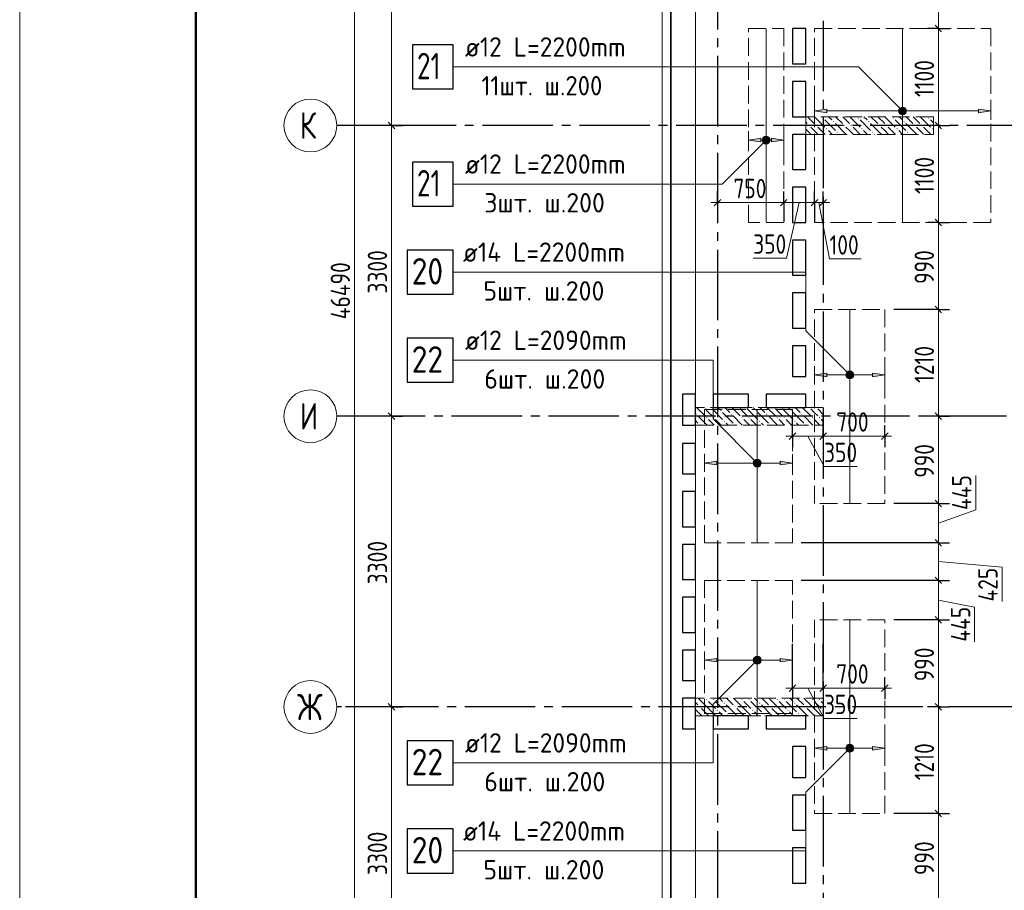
# Model space of a CAD drawing. Header units: millimetres. Extents: x 0 to 43617, y 0 to 59400.
# Tile 6 of 29: x 0 to 11179, y 27049 to 36931. Entities that reach past the tile are written whole.
import ezdxf

# ---------------------------------------------------------------- set-up
doc = ezdxf.new("R2010")
doc.units = ezdxf.units.MM
doc.linetypes.add('______2', pattern=[270, 200, -70])
doc.linetypes.add('______5', pattern=[1100, 800, -100, 100, -100])
for name, color, linetype, lineweight in [('Standard', 7, 'Continuous', 25), ('ДОП Верх по Х', 7, 'Continuous', 25), ('ЖБ Пилон', 180, 'Continuous', 25), ('Оси', 40, '______5', 18), ('Позиционная метка номер позиции', 7, 'Continuous', 13), ('Примечания', 7, 'Continuous', 25)]:
    doc.layers.add(name, color=color, linetype=linetype, lineweight=lineweight)
doc.layers.add('ЖБ Перекрытие верхний уровень', color=7, linetype='Continuous', lineweight=25, true_color=0xe0e0ff)
doc.styles.add('GOST 2.304-81', font='txt')
doc.styles.add('ISOCPEUR', font='txt')

msp = doc.modelspace()

# ---------------------------------------------------------------- hatches: boundary and pattern name
at = {"layer": 'ДОП Верх по Х', "linetype": 'Continuous', "lineweight": 13, "transparency": 33554687}
for points in [[(9164, 35875), (9024, 35895), (9164, 35915)], [(8414, 35545), (8274, 35565), (8414, 35585)], [(9164, 32879), (9024, 32899), (9164, 32919)], [(7914, 31879), (7774, 31899), (7914, 31919)], [(7914, 29641), (7774, 29661), (7914, 29681)], [(9164, 28641), (9024, 28661), (9164, 28681)]]:
    msp.add_hatch(color=7, dxfattribs=at).paths.add_polyline_path(points, flags=16)
for points in [[(9992, 35876), (9992, 35913), (9986, 35895)], [(9992, 35913), (10005, 35862), (10005, 35927)], [(9992, 35913), (9992, 35876), (10005, 35862)], [(10005, 35927), (10024, 35857), (10024, 35932)], [(10005, 35927), (10005, 35862), (10024, 35857)], [(10024, 35932), (10024, 35857), (10043, 35862)], [(10024, 35932), (10043, 35862), (10043, 35927)], [(10043, 35927), (10043, 35862), (10056, 35876)], [(10043, 35927), (10056, 35876), (10056, 35913)], [(10056, 35913), (10056, 35876), (10061, 35895)], [(10884, 35875), (11024, 35895), (10884, 35915)], [(8442, 35547), (8442, 35584), (8436, 35565)], [(8442, 35584), (8455, 35533), (8455, 35598)], [(8442, 35584), (8442, 35547), (8455, 35533)], [(8455, 35598), (8474, 35528), (8474, 35603)], [(8455, 35598), (8455, 35533), (8474, 35528)], [(8474, 35603), (8474, 35528), (8493, 35533)], [(8474, 35603), (8493, 35533), (8493, 35598)], [(8493, 35598), (8493, 35533), (8506, 35547)], [(8493, 35598), (8506, 35547), (8506, 35584)], [(8506, 35584), (8506, 35547), (8511, 35565)], [(8534, 35545), (8674, 35565), (8534, 35585)], [(9392, 32880), (9392, 32918), (9386, 32899)], [(9392, 32918), (9405, 32867), (9405, 32931)], [(9392, 32918), (9392, 32880), (9405, 32867)], [(9405, 32931), (9424, 32862), (9424, 32937)], [(9405, 32931), (9405, 32867), (9424, 32862)], [(9424, 32937), (9424, 32862), (9443, 32867)], [(9424, 32937), (9443, 32867), (9443, 32931)], [(9443, 32931), (9443, 32867), (9456, 32880)], [(9443, 32931), (9456, 32880), (9456, 32918)], [(9456, 32918), (9456, 32880), (9461, 32899)], [(9684, 32879), (9824, 32899), (9684, 32919)], [(8342, 31880), (8342, 31918), (8336, 31899)], [(8342, 31918), (8355, 31867), (8355, 31931)], [(8342, 31918), (8342, 31880), (8355, 31867)], [(8355, 31931), (8374, 31862), (8374, 31937)], [(8355, 31931), (8355, 31867), (8374, 31862)], [(8374, 31937), (8374, 31862), (8393, 31867)], [(8374, 31937), (8393, 31867), (8393, 31931)], [(8393, 31931), (8393, 31867), (8406, 31880)], [(8393, 31931), (8406, 31880), (8406, 31918)], [(8406, 31918), (8406, 31880), (8411, 31899)], [(8634, 31879), (8774, 31899), (8634, 31919)], [(8342, 29642), (8342, 29680), (8336, 29661)], [(8342, 29680), (8355, 29629), (8355, 29693)], [(8342, 29680), (8342, 29642), (8355, 29629)], [(8355, 29693), (8374, 29624), (8374, 29699)], [(8355, 29693), (8355, 29629), (8374, 29624)], [(8374, 29699), (8374, 29624), (8393, 29629)], [(8374, 29699), (8393, 29629), (8393, 29693)], [(8393, 29693), (8393, 29629), (8406, 29642)], [(8393, 29693), (8406, 29642), (8406, 29680)], [(8406, 29680), (8406, 29642), (8411, 29661)], [(8634, 29641), (8774, 29661), (8634, 29681)], [(9392, 28642), (9392, 28680), (9386, 28661)], [(9392, 28680), (9405, 28629), (9405, 28693)], [(9392, 28680), (9392, 28642), (9405, 28629)], [(9405, 28693), (9424, 28624), (9424, 28699)], [(9405, 28693), (9405, 28629), (9424, 28624)], [(9424, 28699), (9424, 28624), (9443, 28629)], [(9424, 28699), (9443, 28629), (9443, 28693)], [(9443, 28693), (9443, 28629), (9456, 28642)], [(9443, 28693), (9456, 28642), (9456, 28680)], [(9456, 28680), (9456, 28642), (9461, 28661)], [(9684, 28641), (9824, 28661), (9684, 28681)]]:
    msp.add_hatch(color=7, dxfattribs=at).paths.add_polyline_path(points)
at = {"layer": 'ЖБ Пилон', "linetype": 'Continuous', "lineweight": 18, "transparency": 33554687}
for points in [[(9114, 35813), (9121, 35820), (9127, 35813), (9121, 35807)], [(9234, 35773), (9241, 35780), (9247, 35773), (9241, 35767)], [(9514, 35813), (9521, 35820), (9527, 35813), (9521, 35807)], [(9634, 35773), (9641, 35780), (9647, 35773), (9641, 35767)], [(9914, 35813), (9921, 35820), (9927, 35813), (9921, 35807)], [(10034, 35773), (10041, 35780), (10047, 35773), (10041, 35767)], [(10314, 35813), (10321, 35820), (10327, 35813), (10321, 35807)], [(8954, 35733), (8961, 35740), (8967, 35733), (8961, 35727)], [(9034, 35733), (9041, 35740), (9047, 35733), (9041, 35727)], [(9154, 35693), (9161, 35700), (9167, 35693), (9161, 35687)], [(9354, 35733), (9361, 35740), (9367, 35733), (9361, 35727)], [(9434, 35733), (9441, 35740), (9447, 35733), (9441, 35727)], [(9554, 35693), (9561, 35700), (9567, 35693), (9561, 35687)], [(9754, 35733), (9761, 35740), (9767, 35733), (9761, 35727)], [(9834, 35733), (9841, 35740), (9847, 35733), (9841, 35727)], [(9954, 35693), (9961, 35700), (9967, 35693), (9961, 35687)], [(10154, 35733), (10161, 35740), (10167, 35733), (10161, 35727)], [(10234, 35733), (10241, 35740), (10247, 35733), (10241, 35727)], [(10354, 35693), (10361, 35700), (10367, 35693), (10361, 35687)], [(9274, 35653), (9281, 35660), (9287, 35653), (9281, 35647)], [(9674, 35653), (9681, 35660), (9687, 35653), (9681, 35647)], [(10074, 35653), (10081, 35660), (10087, 35653), (10081, 35647)], [(7674, 32453), (7681, 32460), (7687, 32453), (7681, 32447)], [(7764, 32530), (7761, 32527), (7758, 32530)], [(7794, 32413), (7801, 32420), (7807, 32413), (7801, 32407)], [(7844, 32530), (7841, 32527), (7838, 32530)], [(7874, 32413), (7881, 32420), (7887, 32413), (7881, 32407)], [(7954, 32493), (7961, 32500), (7967, 32493), (7961, 32487)], [(8074, 32453), (8081, 32460), (8087, 32453), (8081, 32447)], [(8164, 32530), (8161, 32527), (8158, 32530)], [(8194, 32413), (8201, 32420), (8207, 32413), (8201, 32407)], [(8244, 32530), (8241, 32527), (8238, 32530)], [(8274, 32413), (8281, 32420), (8287, 32413), (8281, 32407)], [(8354, 32493), (8361, 32500), (8367, 32493), (8361, 32487)], [(8474, 32453), (8481, 32460), (8487, 32453), (8481, 32447)], [(8564, 32530), (8561, 32527), (8558, 32530)], [(8594, 32413), (8601, 32420), (8607, 32413), (8601, 32407)], [(8644, 32530), (8641, 32527), (8638, 32530)], [(8674, 32413), (8681, 32420), (8687, 32413), (8681, 32407)], [(8754, 32493), (8761, 32500), (8767, 32493), (8761, 32487)], [(8874, 32453), (8881, 32460), (8887, 32453), (8881, 32447)], [(8964, 32530), (8961, 32527), (8958, 32530)], [(8994, 32413), (9001, 32420), (9007, 32413), (9001, 32407)], [(9044, 32530), (9041, 32527), (9038, 32530)], [(9074, 32413), (9081, 32420), (9087, 32413), (9081, 32407)], [(7714, 32333), (7721, 32340), (7727, 32333), (7724, 32330), (7718, 32330)], [(7994, 32373), (8001, 32380), (8007, 32373), (8001, 32367)], [(8114, 32333), (8121, 32340), (8127, 32333), (8124, 32330), (8118, 32330)], [(8394, 32373), (8401, 32380), (8407, 32373), (8401, 32367)], [(8514, 32333), (8521, 32340), (8527, 32333), (8524, 32330), (8518, 32330)], [(8794, 32373), (8801, 32380), (8807, 32373), (8801, 32367)], [(8914, 32333), (8921, 32340), (8927, 32333), (8924, 32330), (8918, 32330)], [(7794, 29213), (7801, 29220), (7807, 29213), (7801, 29207)], [(7874, 29213), (7881, 29220), (7887, 29213), (7881, 29207)], [(7994, 29173), (8001, 29180), (8007, 29173), (8001, 29167)], [(8194, 29213), (8201, 29220), (8207, 29213), (8201, 29207)], [(8274, 29213), (8281, 29220), (8287, 29213), (8281, 29207)], [(8394, 29173), (8401, 29180), (8407, 29173), (8401, 29167)], [(8594, 29213), (8601, 29220), (8607, 29213), (8601, 29207)], [(8674, 29213), (8681, 29220), (8687, 29213), (8681, 29207)], [(8794, 29173), (8801, 29180), (8807, 29173), (8801, 29167)], [(8994, 29213), (9001, 29220), (9007, 29213), (9001, 29207)], [(9074, 29213), (9081, 29220), (9087, 29213), (9081, 29207)], [(7714, 29133), (7721, 29140), (7727, 29133), (7721, 29127)], [(7914, 29093), (7921, 29100), (7927, 29093), (7921, 29087)], [(8114, 29133), (8121, 29140), (8127, 29133), (8121, 29127)], [(8314, 29093), (8321, 29100), (8327, 29093), (8321, 29087)], [(8514, 29133), (8521, 29140), (8527, 29133), (8521, 29127)], [(8714, 29093), (8721, 29100), (8727, 29093), (8721, 29087)], [(8914, 29133), (8921, 29140), (8927, 29133), (8921, 29127)], [(9114, 29093), (9121, 29100), (9124, 29097), (9124, 29090), (9121, 29087)], [(8034, 29053), (8041, 29060), (8047, 29053), (8041, 29047)], [(8434, 29053), (8441, 29060), (8447, 29053), (8441, 29047)], [(8834, 29053), (8841, 29060), (8847, 29053), (8841, 29047)]]:
    msp.add_hatch(color=7, dxfattribs=at).paths.add_polyline_path(points, flags=16)
at = {"layer": 'Позиционная метка номер позиции', "linetype": 'Continuous', "lineweight": 13, "transparency": 33554687}
for points in [[(9992, 35863), (10035, 35938), (9981, 35883)], [(9981, 35883), (10035, 35938), (10013, 35938)], [(9981, 35883), (10013, 35938), (9981, 35906)], [(9981, 35906), (10013, 35938), (9992, 35926)], [(9992, 35863), (10056, 35926), (10035, 35938)], [(10013, 35851), (10056, 35926), (9992, 35863)], [(10013, 35851), (10067, 35906), (10056, 35926)], [(10035, 35851), (10067, 35906), (10013, 35851)], [(10035, 35851), (10067, 35883), (10067, 35906)], [(10067, 35883), (10035, 35851), (10056, 35863)], [(8506, 35534), (8442, 35597), (8431, 35577)], [(8506, 35534), (8431, 35577), (8485, 35522)], [(8485, 35522), (8431, 35577), (8431, 35554)], [(8485, 35522), (8431, 35554), (8463, 35522)], [(8463, 35522), (8431, 35554), (8442, 35534)], [(8517, 35554), (8463, 35609), (8442, 35597)], [(8517, 35554), (8442, 35597), (8506, 35534)], [(8517, 35577), (8485, 35609), (8463, 35609)], [(8517, 35577), (8463, 35609), (8517, 35554)], [(8485, 35609), (8517, 35577), (8506, 35597)], [(9392, 32867), (9435, 32942), (9381, 32888)], [(9381, 32888), (9435, 32942), (9413, 32942)], [(9381, 32888), (9413, 32942), (9381, 32910)], [(9381, 32910), (9413, 32942), (9392, 32931)], [(9392, 32867), (9456, 32931), (9435, 32942)], [(9413, 32856), (9456, 32931), (9392, 32867)], [(9413, 32856), (9467, 32910), (9456, 32931)], [(9435, 32856), (9467, 32910), (9413, 32856)], [(9435, 32856), (9467, 32888), (9467, 32910)], [(9467, 32888), (9435, 32856), (9456, 32867)], [(8342, 31867), (8385, 31942), (8331, 31888)], [(8331, 31888), (8385, 31942), (8363, 31942)], [(8331, 31888), (8363, 31942), (8331, 31910)], [(8331, 31910), (8363, 31942), (8342, 31931)], [(8342, 31867), (8406, 31931), (8385, 31942)], [(8363, 31856), (8406, 31931), (8342, 31867)], [(8363, 31856), (8417, 31910), (8406, 31931)], [(8385, 31856), (8417, 31910), (8363, 31856)], [(8385, 31856), (8417, 31888), (8417, 31910)], [(8417, 31888), (8385, 31856), (8406, 31867)], [(8406, 29629), (8342, 29693), (8331, 29672)], [(8406, 29629), (8331, 29672), (8385, 29618)], [(8385, 29618), (8331, 29672), (8331, 29650)], [(8385, 29618), (8331, 29650), (8363, 29618)], [(8363, 29618), (8331, 29650), (8342, 29629)], [(8417, 29650), (8363, 29704), (8342, 29693)], [(8417, 29650), (8342, 29693), (8406, 29629)], [(8417, 29672), (8385, 29704), (8363, 29704)], [(8417, 29672), (8363, 29704), (8417, 29650)], [(8385, 29704), (8417, 29672), (8406, 29693)], [(9456, 28629), (9392, 28693), (9381, 28672)], [(9456, 28629), (9381, 28672), (9435, 28618)], [(9435, 28618), (9381, 28672), (9381, 28650)], [(9435, 28618), (9381, 28650), (9413, 28618)], [(9413, 28618), (9381, 28650), (9392, 28629)], [(9467, 28650), (9413, 28704), (9392, 28693)], [(9467, 28650), (9392, 28693), (9456, 28629)], [(9467, 28672), (9435, 28704), (9413, 28704)], [(9467, 28672), (9413, 28704), (9467, 28650)], [(9435, 28704), (9467, 28672), (9456, 28693)]]:
    msp.add_hatch(color=7, dxfattribs=at).paths.add_polyline_path(points)

# ---------------------------------------------------------------- linework, layer by layer
at = {"layer": 'Standard', "color": 7, "linetype": 'Continuous', "lineweight": 25, "transparency": 33554687}
for p, q in [((7394, 28680), (7394, 57220)), ((8774, 36830), (8774, 36430)), ((8924, 36830), (8774, 36830)), ((8924, 36430), (8924, 36830)), ((10392, 36868), (10467, 36793)), ((8774, 36430), (8924, 36430)), ((8774, 36230), (8774, 35830)), ((8924, 36230), (8774, 36230)), ((8924, 35830), (8924, 36230)), ((8774, 35830), (8924, 35830)), ((4258, 35693), (4183, 35768)), ((10392, 35768), (10467, 35693)), ((8774, 35630), (8774, 35230)), ((8924, 35630), (8774, 35630)), ((8924, 35230), (8924, 35630)), ((8774, 35230), (8924, 35230)), ((8774, 35030), (8774, 34630)), ((8924, 35030), (8774, 35030)), ((8924, 34630), (8924, 35030)), ((7886, 34817), (7961, 34892)), ((8636, 34817), (8711, 34892)), ((8986, 34817), (9061, 34892)), ((9086, 34817), (9161, 34892)), ((10392, 34668), (10467, 34593)), ((8774, 34630), (8924, 34630)), ((8774, 34430), (8774, 34030)), ((8924, 34430), (8774, 34430)), ((8924, 34030), (8924, 34430)), ((8774, 34030), (8924, 34030)), ((8774, 33830), (8774, 33430)), ((8924, 33830), (8774, 33830)), ((8924, 33430), (8924, 33830)), ((10392, 33678), (10467, 33603)), ((8774, 33430), (8924, 33430)), ((8774, 33230), (8774, 32880)), ((8924, 33230), (8774, 33230)), ((8924, 32880), (8924, 33230)), ((8774, 32880), (8924, 32880)), ((7524, 32680), (7524, 32330)), ((7674, 32680), (7524, 32680)), ((7674, 32330), (7674, 32680)), ((7874, 32680), (7874, 32530)), ((8274, 32680), (7874, 32680)), ((8274, 32530), (8274, 32680)), ((8474, 32680), (8474, 32530)), ((8924, 32680), (8474, 32680)), ((8924, 32530), (8924, 32680)), ((4258, 32393), (4183, 32468)), ((7874, 32530), (8274, 32530)), ((8474, 32530), (8924, 32530)), ((10392, 32468), (10467, 32393)), ((7524, 32330), (7674, 32330)), ((8736, 32167), (8811, 32242)), ((9086, 32167), (9161, 32242)), ((9786, 32167), (9861, 32242)), ((7524, 32120), (7524, 31775)), ((7674, 32120), (7524, 32120)), ((7674, 31775), (7674, 32120)), ((7524, 31775), (7674, 31775)), ((7524, 31575), (7524, 31175)), ((7674, 31575), (7524, 31575)), ((7674, 31175), (7674, 31575)), ((10392, 31478), (10467, 31403)), ((7524, 31175), (7674, 31175)), ((7524, 30975), (7524, 30575)), ((7674, 30975), (7524, 30975)), ((7674, 30575), (7674, 30975)), ((10392, 31031), (10467, 30956)), ((7524, 30575), (7674, 30575)), ((10392, 30605), (10467, 30530)), ((7524, 30375), (7524, 29975)), ((7674, 30375), (7524, 30375)), ((7674, 29975), (7674, 30375)), ((10392, 30158), (10467, 30083)), ((7524, 29975), (7674, 29975)), ((7524, 29775), (7524, 29430)), ((7674, 29775), (7524, 29775)), ((7674, 29430), (7674, 29775)), ((7524, 29430), (7674, 29430)), ((8736, 29307), (8811, 29382)), ((9086, 29307), (9161, 29382)), ((9786, 29307), (9861, 29382)), ((7524, 29230), (7524, 28880)), ((7674, 29230), (7524, 29230)), ((7674, 28880), (7674, 29230)), ((4258, 29093), (4183, 29168)), ((10392, 29168), (10467, 29093)), ((7874, 29030), (7874, 28880)), ((8274, 29030), (7874, 29030)), ((8274, 28880), (8274, 29030)), ((8474, 29030), (8474, 28880)), ((8924, 29030), (8474, 29030)), ((8924, 28880), (8924, 29030)), ((7524, 28880), (7674, 28880)), ((7874, 28880), (8274, 28880)), ((8474, 28880), (8924, 28880)), ((7394, 20800), (7394, 28680)), ((8774, 28680), (8774, 28330)), ((8924, 28680), (8774, 28680)), ((8924, 28330), (8924, 28680)), ((8774, 28330), (8924, 28330)), ((8774, 28130), (8774, 27730)), ((8924, 28130), (8774, 28130)), ((8924, 27730), (8924, 28130)), ((10392, 27958), (10467, 27883)), ((8774, 27730), (8924, 27730)), ((8774, 27530), (8774, 27130)), ((8924, 27530), (8774, 27530)), ((8924, 27130), (8924, 27530)), ((8774, 27130), (8924, 27130))]:
    msp.add_line(p, q, dxfattribs=at)
at = {"layer": 'Standard', "color": 7, "linetype": 'Continuous', "lineweight": 13, "transparency": 33554687}
for p, q in [((4221, 35730), (4221, 39030)), ((10430, 37820), (10430, 36830)), ((10430, 36830), (10430, 35730)), ((4221, 32430), (4221, 35730)), ((10430, 35730), (10430, 34630)), ((7924, 34855), (7849, 34855)), ((8674, 34855), (9024, 34855)), ((8849, 34855), (8704, 34224)), ((9024, 34855), (9124, 34855)), ((9074, 34855), (9194, 34215)), ((9124, 34855), (9199, 34855)), ((10430, 34630), (10430, 33640)), ((8704, 34224), (8328, 34224)), ((9194, 34215), (9553, 34215)), ((10430, 33640), (10430, 32430)), ((4221, 29130), (4221, 32430)), ((10430, 32430), (10430, 31440)), ((8774, 32205), (8699, 32205)), ((8774, 32205), (9124, 32205)), ((8949, 32205), (9132, 31859)), ((9824, 32205), (9899, 32205)), ((9132, 31859), (9507, 31859)), ((10855, 31366), (10855, 31757)), ((10430, 31440), (10430, 30993)), ((10430, 31217), (10855, 31366)), ((10430, 30993), (10430, 30567)), ((10430, 30780), (11153, 30718)), ((11153, 30718), (11153, 30327)), ((10430, 30567), (10430, 30120)), ((10430, 30344), (10842, 30262)), ((10842, 30262), (10842, 29871)), ((10430, 30120), (10430, 29130)), ((8774, 29345), (8699, 29345)), ((8774, 29345), (9124, 29345)), ((8949, 29345), (9132, 28999)), ((9824, 29345), (9899, 29345)), ((4221, 25830), (4221, 29130)), ((10430, 29130), (10430, 27920)), ((9132, 28999), (9507, 28999)), ((10430, 27920), (10430, 26930))]:
    msp.add_line(p, q, dxfattribs=at)
at = {"layer": 'Standard', "color": 251, "linetype": 'Continuous', "lineweight": -3, "true_color": 0x656565, "transparency": 33554687}
for p, q in [((10430, 36830), (10305, 36830)), ((10430, 36830), (10555, 36830)), ((10430, 36830), (10455, 36830)), ((4221, 35730), (4096, 35730)), ((4221, 35730), (4346, 35730)), ((10430, 35730), (10305, 35730)), ((10430, 35730), (10555, 35730)), ((10430, 35730), (10430, 35730)), ((7924, 34855), (7924, 34980)), ((8674, 34855), (8674, 34980)), ((9024, 34855), (9024, 34980)), ((9124, 34855), (9124, 34980)), ((7924, 34855), (7924, 34730)), ((7924, 34855), (7924, 34855)), ((8674, 34855), (8674, 34730)), ((8674, 34855), (8674, 34639)), ((9024, 34855), (9024, 34730)), ((9024, 34855), (9024, 34639)), ((9124, 34855), (9124, 34730)), ((9124, 34855), (9124, 34639)), ((10430, 34630), (10305, 34630)), ((10430, 34630), (10555, 34630)), ((10430, 34630), (10430, 34630)), ((10430, 33640), (10305, 33640)), ((10430, 33640), (10555, 33640)), ((4221, 32430), (4096, 32430)), ((4221, 32430), (4346, 32430)), ((10430, 32430), (10305, 32430)), ((10430, 32430), (10555, 32430)), ((10430, 32430), (10430, 32430)), ((8774, 32205), (8774, 32405)), ((8774, 32205), (8774, 32330)), ((9124, 32205), (9124, 32405)), ((9124, 32205), (9124, 32330)), ((9824, 32205), (9824, 32330)), ((8774, 32205), (8774, 32080)), ((9124, 32205), (9124, 32080)), ((9824, 32205), (9824, 32080)), ((9824, 32205), (9824, 32205)), ((10430, 31440), (10305, 31440)), ((10430, 31440), (10555, 31440)), ((10430, 30993), (10305, 30993)), ((10430, 30993), (10555, 30993)), ((10430, 30567), (10305, 30567)), ((10430, 30567), (10555, 30567)), ((10430, 30120), (10305, 30120)), ((10430, 30120), (10555, 30120)), ((8774, 29345), (8774, 29845)), ((9124, 29345), (9124, 29845)), ((8774, 29345), (8774, 29470)), ((9124, 29345), (9124, 29470)), ((9824, 29345), (9824, 29470)), ((8774, 29345), (8774, 29220)), ((9124, 29345), (9124, 29220)), ((9824, 29345), (9824, 29220)), ((9824, 29345), (9824, 29345)), ((4221, 29130), (4096, 29130)), ((4221, 29130), (4346, 29130)), ((10430, 29130), (10305, 29130)), ((10430, 29130), (10555, 29130)), ((10430, 27920), (10305, 27920)), ((10430, 27920), (10555, 27920))]:
    msp.add_line(p, q, dxfattribs=at)
at = {"layer": 'Standard', "color": 7, "linetype": 'Continuous', "lineweight": 13, "transparency": 33554687}
msp.add_lwpolyline([(0, 0), (42000, 0), (42000, 59400), (0, 59400), (0, 0)], close=True, dxfattribs=at)
at = {"layer": 'Standard', "color": 7, "linetype": 'Continuous', "lineweight": 18, "transparency": 33554687}
msp.add_lwpolyline([(42000, 59400), (0, 59400), (0, 0), (42000, 0), (42000, 59400)], dxfattribs=at)
at = {"layer": 'Standard', "color": 7, "linetype": 'Continuous', "lineweight": 13, "transparency": 33554687}
for points in [[(42000, 59400), (0, 59400), (0, 0), (42000, 0), (42000, 59400)], [(7674, 10380), (33074, 10380), (33074, 57220), (7674, 57220), (7674, 10380)], [(3802, 10630), (3802, 33448), (3802, 33448), (3802, 57120)], [(7924, 34855), (8007, 34855), (8007, 34855), (8060, 34855), (8060, 34855), (8674, 34855)], [(9124, 32205), (9145, 32205), (9145, 32205), (9390, 32205), (9390, 32205), (9824, 32205)], [(9124, 29345), (9145, 29345), (9145, 29345), (9356, 29345), (9356, 29345), (9824, 29345)]]:
    msp.add_lwpolyline(points, dxfattribs=at)
at = {"layer": 'Standard', "color": 7, "linetype": 'Continuous', "lineweight": 50, "transparency": 33554687}
msp.add_lwpolyline([(2000, 58900), (41500, 58900), (41500, 500), (2000, 500), (2000, 58900)], close=True, dxfattribs=at)
at = {"layer": 'Standard', "color": 254, "linetype": 'Continuous', "lineweight": 18, "true_color": 0xc4c4ff, "transparency": 33554687}
msp.add_lwpolyline([(7294, 10000), (33174, 10000), (33174, 57320), (7294, 57320), (7294, 10000)], dxfattribs=at)
at = {"layer": 'Standard', "color": 7, "linetype": 'Continuous', "lineweight": 25, "transparency": 33554687}
msp.add_lwpolyline([(7394, 10100), (33074, 10100), (33074, 57220), (7394, 57220), (7394, 10100)], dxfattribs=at)
at = {"layer": 'Standard', "color": 251, "linetype": 'Continuous', "lineweight": -3, "true_color": 0x656565, "transparency": 33554687}
for points in [[(4221, 35730), (4204, 35730), (4204, 35730), (4204, 35730), (4204, 35730), (4204, 35730), (4204, 35730), (4204, 35730), (4204, 35730), (4204, 35730), (4204, 35730), (4204, 35730), (4204, 35730), (4204, 35730), (4204, 35730), (3700, 35730)], [(10430, 33640), (10413, 33640), (10413, 33640), (10413, 33640), (10413, 33640), (10413, 33640), (10413, 33640), (10413, 33640), (10413, 33640), (10413, 33640), (10413, 33640), (10413, 33640), (10413, 33640), (10413, 33640), (10413, 33640), (10413, 33640), (10413, 33640), (10413, 33640), (10413, 33640), (10413, 33640), (10413, 33640), (9924, 33640)], [(4221, 32430), (4204, 32430), (4204, 32430), (4204, 32430), (4204, 32430), (4204, 32430), (4204, 32430), (4204, 32430), (4204, 32430), (4204, 32430), (4204, 32430), (4204, 32430), (4204, 32430), (4204, 32430), (4204, 32430), (4204, 32430), (4204, 32430), (3700, 32430)], [(10430, 31440), (10413, 31440), (10413, 31440), (10413, 31440), (10413, 31440), (10413, 31440), (10413, 31440), (10413, 31440), (10413, 31440), (10413, 31440), (10413, 31440), (10413, 31440), (10413, 31440), (10413, 31440), (10413, 31440), (10413, 31440), (10413, 31440), (9924, 31440)], [(10430, 30993), (10413, 30993), (10413, 30993), (10413, 30993), (10413, 30993), (10413, 30993), (10413, 30993), (10413, 30993), (10413, 30993), (10413, 30993), (10413, 30993), (10413, 30993), (10413, 30993), (10413, 30993), (10413, 30993), (10413, 30993), (10413, 30993), (8874, 30993)], [(10430, 30567), (10413, 30567), (10413, 30567), (10413, 30567), (10413, 30567), (10413, 30567), (10413, 30567), (10413, 30567), (10413, 30567), (10413, 30567), (10413, 30567), (10413, 30567), (10413, 30567), (10413, 30567), (10413, 30567), (10413, 30567), (10413, 30567), (8874, 30567)], [(10430, 30120), (10413, 30120), (10413, 30120), (10413, 30120), (10413, 30120), (10413, 30120), (10413, 30120), (10413, 30120), (10413, 30120), (10413, 30120), (10413, 30120), (10413, 30120), (10413, 30120), (10413, 30120), (10413, 30120), (10413, 30120), (10413, 30120), (9924, 30120)], [(4221, 29130), (4204, 29130), (4204, 29130), (4204, 29130), (4204, 29130), (4204, 29130), (4204, 29130), (4204, 29130), (4204, 29130), (4204, 29130), (4204, 29130), (4204, 29130), (4204, 29130), (4204, 29130), (4204, 29130), (4204, 29130), (4204, 29130), (4204, 29130), (4204, 29130), (3700, 29130)], [(10430, 29130), (10413, 29130), (10413, 29130), (10413, 29130), (10413, 29130), (10413, 29130), (10413, 29130), (10413, 29130), (10413, 29130), (10413, 29130), (10413, 29130), (10413, 29130), (10413, 29130), (10413, 29130), (10413, 29130), (10382, 29130)], [(10430, 27920), (10413, 27920), (10413, 27920), (10413, 27920), (10413, 27920), (10413, 27920), (10413, 27920), (10413, 27920), (10413, 27920), (10413, 27920), (10413, 27920), (10413, 27920), (10413, 27920), (9924, 27920)]]:
    msp.add_lwpolyline(points, dxfattribs=at)
at = {"layer": 'ДОП Верх по Х', "color": 7, "linetype": 'Continuous', "lineweight": 18, "transparency": 33554687}
for p, q in [((8474, 36824), (8474, 34636)), ((10024, 36824), (10024, 34636)), ((9424, 33633), (9424, 31447)), ((8374, 30999), (8374, 32499)), ((8374, 30561), (8374, 29061)), ((9424, 27927), (9424, 30113))]:
    msp.add_line(p, q, dxfattribs=at)
at = {"layer": 'ДОП Верх по Х', "color": 7, "linetype": 'Continuous', "lineweight": 13, "transparency": 33554687}
for p, q in [((5035, 36395), (7121, 36395)), ((5035, 35065), (7121, 35065)), ((5013, 34065), (7121, 34065)), ((5035, 33065), (7121, 33065)), ((5035, 28495), (7121, 28495)), ((5013, 27495), (7121, 27495))]:
    msp.add_line(p, q, dxfattribs=at)
at = {"layer": 'ДОП Верх по Х', "color": 251, "linetype": 'Continuous', "lineweight": 13, "true_color": 0x494949, "transparency": 33554687}
for p, q in [((9024, 35895), (9024, 35995)), ((9024, 35895), (9164, 35915)), ((9164, 35875), (9024, 35895)), ((9024, 35895), (9024, 35795)), ((9024, 35895), (9024, 35895)), ((9164, 35915), (9164, 35875)), ((9164, 35895), (9994, 35895)), ((10024, 35932), (10024, 35932)), ((10054, 35895), (10884, 35895)), ((11024, 35895), (10884, 35915)), ((10884, 35915), (10884, 35875)), ((10884, 35875), (11024, 35895)), ((11024, 35895), (11024, 35995)), ((11024, 35895), (11024, 35795)), ((11024, 35895), (11024, 35895)), ((10024, 35857), (10024, 35857)), ((8274, 35565), (8274, 35665)), ((8674, 35565), (8674, 35665)), ((8274, 35565), (8414, 35585)), ((8414, 35545), (8274, 35565)), ((8274, 35565), (8274, 35465)), ((8274, 35565), (8274, 35565)), ((8414, 35585), (8414, 35545)), ((8414, 35565), (8444, 35565)), ((8474, 35603), (8474, 35603)), ((8504, 35565), (8534, 35565)), ((8674, 35565), (8534, 35585)), ((8534, 35585), (8534, 35545)), ((8534, 35545), (8674, 35565)), ((8674, 35565), (8674, 35465)), ((8674, 35565), (8674, 35565)), ((8474, 35528), (8474, 35528)), ((9024, 32899), (9024, 32999)), ((9824, 32899), (9824, 32999)), ((9024, 32899), (9164, 32919)), ((9164, 32879), (9024, 32899)), ((9024, 32899), (9024, 32799)), ((9024, 32899), (9024, 32899)), ((9164, 32919), (9164, 32879)), ((9164, 32899), (9394, 32899)), ((9424, 32937), (9424, 32937)), ((9454, 32899), (9684, 32899)), ((9824, 32899), (9684, 32919)), ((9684, 32919), (9684, 32879)), ((9684, 32879), (9824, 32899)), ((9824, 32899), (9824, 32799)), ((9824, 32899), (9824, 32899)), ((9424, 32862), (9424, 32862)), ((7774, 31899), (7774, 31999)), ((8774, 31899), (8774, 31999)), ((7774, 31899), (7914, 31919)), ((7914, 31879), (7774, 31899)), ((7774, 31899), (7774, 31799)), ((7774, 31899), (7774, 31899)), ((7914, 31919), (7914, 31879)), ((7914, 31899), (8344, 31899)), ((8374, 31937), (8374, 31937)), ((8374, 31862), (8374, 31862)), ((8404, 31899), (8634, 31899)), ((8774, 31899), (8634, 31919)), ((8634, 31919), (8634, 31879)), ((8634, 31879), (8774, 31899)), ((8774, 31899), (8774, 31799)), ((8774, 31899), (8774, 31899)), ((7774, 29661), (7774, 29761)), ((8774, 29661), (8774, 29761)), ((7774, 29661), (7914, 29681)), ((7914, 29641), (7774, 29661)), ((7774, 29661), (7774, 29561)), ((7774, 29661), (7774, 29661)), ((7914, 29681), (7914, 29641)), ((7914, 29661), (8344, 29661)), ((8374, 29699), (8374, 29699)), ((8404, 29661), (8634, 29661)), ((8774, 29661), (8634, 29681)), ((8634, 29681), (8634, 29641)), ((8634, 29641), (8774, 29661)), ((8774, 29661), (8774, 29561)), ((8774, 29661), (8774, 29661)), ((8374, 29624), (8374, 29624)), ((9024, 28661), (9024, 28761)), ((9824, 28661), (9824, 28761)), ((9024, 28661), (9164, 28681)), ((9164, 28641), (9024, 28661)), ((9024, 28661), (9024, 28561)), ((9024, 28661), (9024, 28661)), ((9164, 28681), (9164, 28641)), ((9164, 28661), (9394, 28661)), ((9424, 28699), (9424, 28699)), ((9424, 28624), (9424, 28624)), ((9454, 28661), (9684, 28661)), ((9824, 28661), (9684, 28681)), ((9684, 28681), (9684, 28641)), ((9684, 28641), (9824, 28661)), ((9824, 28661), (9824, 28561)), ((9824, 28661), (9824, 28661))]:
    msp.add_line(p, q, dxfattribs=at)
at = {"layer": 'ДОП Верх по Х', "color": 7, "linetype": 'Continuous', "lineweight": 25, "transparency": 33554687}
for points in [[(4461, 36145), (4921, 36145), (4921, 36645), (4461, 36645), (4461, 36145)], [(4461, 34815), (4921, 34815), (4921, 35315), (4461, 35315), (4461, 34815)], [(4401, 33815), (4921, 33815), (4921, 34315), (4401, 34315), (4401, 33815)], [(4401, 32815), (4921, 32815), (4921, 33315), (4401, 33315), (4401, 32815)], [(4401, 28245), (4921, 28245), (4921, 28745), (4401, 28745), (4401, 28245)], [(4401, 27245), (4921, 27245), (4921, 27745), (4401, 27745), (4401, 27245)]]:
    msp.add_lwpolyline(points, dxfattribs=at)
at = {"layer": 'ДОП Верх по Х', "color": 251, "linetype": 'Continuous', "lineweight": 13, "true_color": 0x494949, "transparency": 33554687}
for centre in [(10024, 35895), (8474, 35565), (9424, 32899), (8374, 31899), (8374, 29661), (9424, 28661)]:
    msp.add_circle(centre, 37.5, dxfattribs=at)
at = {"layer": 'ЖБ Перекрытие верхний уровень', "color": 7, "linetype": 'Continuous', "lineweight": 18, "transparency": 33554687}
for p, q in [((7394, 57220), (7394, 28680)), ((8774, 36830), (8924, 36830)), ((8774, 36430), (8774, 36830)), ((8924, 36830), (8924, 36430)), ((8924, 36430), (8774, 36430)), ((8774, 35830), (8774, 36230)), ((8774, 36230), (8924, 36230)), ((8924, 36230), (8924, 35830)), ((8924, 35830), (8774, 35830)), ((8774, 35230), (8774, 35630)), ((8774, 35630), (8924, 35630)), ((8924, 35630), (8924, 35230)), ((8924, 35230), (8774, 35230)), ((8774, 34630), (8774, 35030)), ((8774, 35030), (8924, 35030)), ((8924, 35030), (8924, 34630)), ((8924, 34630), (8774, 34630)), ((8774, 34030), (8774, 34430)), ((8774, 34430), (8924, 34430)), ((8924, 34430), (8924, 34030)), ((8924, 34030), (8774, 34030)), ((8774, 33830), (8924, 33830)), ((8774, 33430), (8774, 33830)), ((8924, 33830), (8924, 33430)), ((8924, 33430), (8774, 33430)), ((8774, 32880), (8774, 33230)), ((8774, 33230), (8924, 33230)), ((8924, 33230), (8924, 32880)), ((8924, 32880), (8774, 32880)), ((7524, 32330), (7524, 32680)), ((7524, 32680), (7674, 32680)), ((7674, 32680), (7674, 32330)), ((7874, 32530), (7874, 32680)), ((7874, 32680), (8274, 32680)), ((8274, 32680), (8274, 32530)), ((8474, 32530), (8474, 32680)), ((8474, 32680), (8924, 32680)), ((8924, 32680), (8924, 32530)), ((8274, 32530), (7874, 32530)), ((8924, 32530), (8474, 32530)), ((7674, 32330), (7524, 32330)), ((7524, 31775), (7524, 32120)), ((7524, 32120), (7674, 32120)), ((7674, 32120), (7674, 31775)), ((7674, 31775), (7524, 31775)), ((7524, 31175), (7524, 31575)), ((7524, 31575), (7674, 31575)), ((7674, 31575), (7674, 31175)), ((7674, 31175), (7524, 31175)), ((7524, 30975), (7674, 30975)), ((7524, 30575), (7524, 30975)), ((7674, 30975), (7674, 30575)), ((7674, 30575), (7524, 30575)), ((7524, 29975), (7524, 30375)), ((7524, 30375), (7674, 30375)), ((7674, 30375), (7674, 29975)), ((7674, 29975), (7524, 29975)), ((7524, 29430), (7524, 29775)), ((7524, 29775), (7674, 29775)), ((7674, 29775), (7674, 29430)), ((7674, 29430), (7524, 29430)), ((7524, 29230), (7674, 29230)), ((7524, 28880), (7524, 29230)), ((7674, 29230), (7674, 28880)), ((7874, 28880), (7874, 29030)), ((7874, 29030), (8274, 29030)), ((8274, 29030), (8274, 28880)), ((8474, 29030), (8924, 29030)), ((8474, 28880), (8474, 29030)), ((8924, 29030), (8924, 28880)), ((7674, 28880), (7524, 28880)), ((8274, 28880), (7874, 28880)), ((8924, 28880), (8474, 28880)), ((7394, 28680), (7394, 20800)), ((8774, 28680), (8924, 28680)), ((8774, 28330), (8774, 28680)), ((8924, 28680), (8924, 28330)), ((8924, 28330), (8774, 28330)), ((8774, 27730), (8774, 28130)), ((8774, 28130), (8924, 28130)), ((8924, 28130), (8924, 27730)), ((8924, 27730), (8774, 27730)), ((8774, 27130), (8774, 27530)), ((8774, 27530), (8924, 27530)), ((8924, 27530), (8924, 27130)), ((8924, 27130), (8774, 27130))]:
    msp.add_line(p, q, dxfattribs=at)
at = {"layer": 'ЖБ Пилон', "color": 253, "linetype": '______2', "lineweight": 13, "true_color": 0xa0a0a0, "transparency": 33554687}
for p, q in [((10374, 35830), (8924, 35830)), ((8924, 35830), (8924, 35630)), ((10374, 35630), (10374, 35830)), ((8924, 35630), (10374, 35630)), ((9124, 32530), (7674, 32530)), ((7674, 32530), (7674, 32330)), ((9124, 32330), (9124, 32530)), ((7674, 32330), (9124, 32330)), ((9124, 29230), (7674, 29230)), ((7674, 29230), (7674, 29030)), ((9124, 29030), (9124, 29230)), ((7674, 29030), (9124, 29030))]:
    msp.add_line(p, q, dxfattribs=at)
at = {"layer": 'ЖБ Пилон', "color": 9, "linetype": 'Continuous', "lineweight": 18, "true_color": 0xc7c7c7, "transparency": 33554687}
for p, q in [((8944, 35830), (9021, 35753)), ((9024, 35830), (9141, 35713)), ((9141, 35793), (9261, 35673)), ((9221, 35793), (9184, 35830)), ((9264, 35830), (9341, 35753)), ((9344, 35830), (9421, 35753)), ((9424, 35830), (9541, 35713)), ((9541, 35793), (9661, 35673)), ((9621, 35793), (9584, 35830)), ((9664, 35830), (9741, 35753)), ((9744, 35830), (9821, 35753)), ((9824, 35830), (9941, 35713)), ((9941, 35793), (10061, 35673)), ((10021, 35793), (9984, 35830)), ((10064, 35830), (10141, 35753)), ((10144, 35830), (10221, 35753)), ((10224, 35830), (10341, 35713)), ((10341, 35793), (10374, 35760)), ((8924, 35770), (8941, 35753)), ((8924, 35690), (8981, 35633)), ((9021, 35673), (8981, 35713)), ((9061, 35633), (9021, 35673)), ((9061, 35713), (9144, 35630)), ((9181, 35673), (9224, 35630)), ((9261, 35753), (9381, 35633)), ((9421, 35673), (9381, 35713)), ((9461, 35633), (9421, 35673)), ((9461, 35713), (9544, 35630)), ((9581, 35673), (9624, 35630)), ((9661, 35753), (9781, 35633)), ((9821, 35673), (9781, 35713)), ((9861, 35633), (9821, 35673)), ((9861, 35713), (9944, 35630)), ((9981, 35673), (10024, 35630)), ((10061, 35753), (10181, 35633)), ((10221, 35673), (10181, 35713)), ((10261, 35633), (10221, 35673)), ((10261, 35713), (10344, 35630)), ((9304, 35630), (9301, 35633)), ((9704, 35630), (9701, 35633)), ((10104, 35630), (10101, 35633)), ((7684, 32530), (7781, 32433)), ((7804, 32330), (7701, 32433)), ((7821, 32473), (7781, 32513)), ((7861, 32433), (7821, 32473)), ((7861, 32513), (7981, 32393)), ((7924, 32530), (7941, 32513)), ((7981, 32473), (8101, 32353)), ((8004, 32530), (8061, 32473)), ((8084, 32530), (8181, 32433)), ((8204, 32330), (8101, 32433)), ((8221, 32473), (8181, 32513)), ((8261, 32433), (8221, 32473)), ((8261, 32513), (8381, 32393)), ((8324, 32530), (8341, 32513)), ((8381, 32473), (8501, 32353)), ((8404, 32530), (8461, 32473)), ((8484, 32530), (8581, 32433)), ((8604, 32330), (8501, 32433)), ((8621, 32473), (8581, 32513)), ((8661, 32433), (8621, 32473)), ((8661, 32513), (8781, 32393)), ((8724, 32530), (8741, 32513)), ((8781, 32473), (8901, 32353)), ((8804, 32530), (8861, 32473)), ((8884, 32530), (8981, 32433)), ((9004, 32330), (8901, 32433)), ((9021, 32473), (8981, 32513)), ((9061, 32433), (9021, 32473)), ((9061, 32513), (9124, 32450)), ((7674, 32380), (7701, 32353)), ((7821, 32393), (7884, 32330)), ((7901, 32393), (7964, 32330)), ((8044, 32330), (8021, 32353)), ((8221, 32393), (8284, 32330)), ((8301, 32393), (8364, 32330)), ((8444, 32330), (8421, 32353)), ((8621, 32393), (8684, 32330)), ((8701, 32393), (8764, 32330)), ((8844, 32330), (8821, 32353)), ((9021, 32393), (9084, 32330)), ((9101, 32393), (9124, 32370)), ((7674, 29180), (7701, 29153)), ((7821, 29113), (7704, 29230)), ((7821, 29193), (7901, 29113)), ((7901, 29193), (8021, 29073)), ((7944, 29230), (7981, 29193)), ((8024, 29230), (8101, 29153)), ((8221, 29113), (8104, 29230)), ((8221, 29193), (8301, 29113)), ((8301, 29193), (8421, 29073)), ((8344, 29230), (8381, 29193)), ((8424, 29230), (8501, 29153)), ((8621, 29113), (8504, 29230)), ((8621, 29193), (8701, 29113)), ((8701, 29193), (8821, 29073)), ((8744, 29230), (8781, 29193)), ((8824, 29230), (8901, 29153)), ((9021, 29113), (8904, 29230)), ((9021, 29193), (9101, 29113)), ((9101, 29193), (9124, 29170)), ((7741, 29033), (7674, 29100)), ((7741, 29113), (7821, 29033)), ((7821, 29113), (7901, 29033)), ((7981, 29033), (7941, 29073)), ((8141, 29033), (8021, 29153)), ((8141, 29113), (8221, 29033)), ((8221, 29113), (8301, 29033)), ((8381, 29033), (8341, 29073)), ((8541, 29033), (8421, 29153)), ((8541, 29113), (8621, 29033)), ((8621, 29113), (8701, 29033)), ((8781, 29033), (8741, 29073)), ((8941, 29033), (8821, 29153)), ((8941, 29113), (9021, 29033)), ((9021, 29113), (9101, 29033)), ((7741, 29033), (7744, 29030)), ((7821, 29033), (7824, 29030)), ((7984, 29030), (7981, 29033)), ((8061, 29033), (8064, 29030)), ((8141, 29033), (8144, 29030)), ((8221, 29033), (8224, 29030)), ((8384, 29030), (8381, 29033)), ((8461, 29033), (8464, 29030)), ((8541, 29033), (8544, 29030)), ((8621, 29033), (8624, 29030)), ((8784, 29030), (8781, 29033)), ((8861, 29033), (8864, 29030)), ((8941, 29033), (8944, 29030)), ((9021, 29033), (9024, 29030))]:
    msp.add_line(p, q, dxfattribs=at)
at = {"layer": 'Оси', "color": 8, "linetype": '______5', "lineweight": -3, "transparency": 33554687}
for p, q in [((9124, 57820), (9124, 7100)), ((7924, 57420), (7924, 7100)), ((22554, 35730), (3600, 35730)), ((23304, 32430), (3600, 32430)), ((22354, 29130), (3600, 29130))]:
    msp.add_line(p, q, dxfattribs=at)
at = {"layer": 'Оси', "color": 7, "linetype": 'Continuous', "lineweight": 13, "transparency": 33554687}
for centre in [(3300, 35730), (3300, 32430), (3300, 29130)]:
    msp.add_circle(centre, 300, dxfattribs=at)
at = {"layer": 'Позиционная метка номер позиции', "color": 7, "linetype": 'Continuous', "lineweight": 13, "transparency": 33554687}
for p, q in [((9992, 35926), (9992, 35926)), ((10056, 35926), (10056, 35926)), ((9992, 35863), (9992, 35863)), ((10056, 35863), (10056, 35863)), ((8442, 35597), (8442, 35597)), ((8506, 35597), (8506, 35597)), ((8442, 35534), (8442, 35534)), ((8506, 35534), (8506, 35534)), ((9392, 32931), (9392, 32931)), ((9392, 32867), (9392, 32867)), ((9456, 32931), (9456, 32931)), ((9456, 32867), (9456, 32867)), ((8342, 31931), (8342, 31931)), ((8342, 31867), (8342, 31867)), ((8406, 31931), (8406, 31931)), ((8406, 31867), (8406, 31867)), ((8342, 29693), (8342, 29693)), ((8342, 29629), (8342, 29629)), ((8406, 29693), (8406, 29693)), ((8406, 29629), (8406, 29629)), ((9392, 28693), (9392, 28693)), ((9392, 28629), (9392, 28629)), ((9456, 28693), (9456, 28693)), ((9456, 28629), (9456, 28629))]:
    msp.add_line(p, q, dxfattribs=at)
for points in [[(10024, 35895), (9524, 36395), (4921, 36395)], [(8474, 35565), (7974, 35065), (4921, 35065)], [(9424, 32899), (8924, 33399), (8924, 34065), (4921, 34065)], [(8374, 31899), (7874, 32399), (7874, 33065), (4921, 33065)], [(8374, 29661), (7874, 29161), (7874, 28495), (4921, 28495)], [(9424, 28661), (8924, 28161), (8924, 27495), (4921, 27495)]]:
    msp.add_lwpolyline(points, dxfattribs=at)
for centre in [(10024, 35895), (8474, 35565), (9424, 32899), (8374, 31899), (8374, 29661), (9424, 28661)]:
    msp.add_circle(centre, 45, dxfattribs=at)
at = {"layer": 'Примечания', "color": 7, "linetype": '______2', "lineweight": 18, "transparency": 33554687}
for p, q in [((8274, 36830), (8674, 36830)), ((8274, 34630), (8274, 36830)), ((8674, 36830), (8674, 34630)), ((9024, 36830), (11024, 36830)), ((9024, 34630), (9024, 36830)), ((11024, 36830), (11024, 34630)), ((8674, 34630), (8274, 34630)), ((11024, 34630), (9024, 34630)), ((9024, 33640), (9824, 33640)), ((9024, 31440), (9024, 33640)), ((9824, 33640), (9824, 31440)), ((7774, 32505), (8774, 32505)), ((7774, 30993), (7774, 32505)), ((8774, 32505), (8774, 30993)), ((9824, 31440), (9024, 31440)), ((8774, 30993), (7774, 30993)), ((8774, 30567), (7774, 30567)), ((7774, 30567), (7774, 29055)), ((8774, 29055), (8774, 30567)), ((9824, 30120), (9024, 30120)), ((9024, 30120), (9024, 27920)), ((9824, 27920), (9824, 30120)), ((7774, 29055), (8774, 29055)), ((9024, 27920), (9824, 27920))]:
    msp.add_line(p, q, dxfattribs=at)

# ---------------------------------------------------------------- texts
at = {"layer": 'Standard', "color": 7, "linetype": 'Continuous', "lineweight": 25, "transparency": 33554687, "char_height": 220, "attachment_point": 7, "rotation": 90, "style": 'GOST 2.304-81'}
for s, insert, width in [('1100', (10380, 36053), 578.85), ('1100', (10380, 34953), 578.85), ('3300', (4171, 33822), 641.48), ('46490', (3751, 33531), 813.28), ('990', (10380, 33932), 531.97), ('1210', (10380, 32808), 578.85), ('990', (10380, 31732), 531.97), ('445', (10805, 31366), 516.4), ('3300', (4171, 30522), 641.48), ('425', (11103, 30327), 516.4), ('445', (10792, 29871), 516.38), ('990', (10380, 29422), 531.97), ('1210', (10380, 28298), 578.85), ('3300', (4171, 27222), 641.48), ('990', (10380, 27222), 531.97)]:
    msp.add_mtext(s, dxfattribs=dict(at, insert=insert, width=width))
at = {"layer": 'Standard', "color": 7, "linetype": 'Continuous', "lineweight": 25, "transparency": 33554687, "char_height": 220, "attachment_point": 7, "style": 'GOST 2.304-81'}
for s, insert, width in [('750', (8103, 34905), 516.4), ('350', (8328, 34274), 500.82), ('100', (9194, 34265), 485.09), ('700', (9271, 32255), 531.97), ('350', (9132, 31909), 500.83), ('700', (9271, 29395), 531.97), ('350', (9132, 29049), 500.83)]:
    msp.add_mtext(s, dxfattribs=dict(at, insert=insert, width=width))
at = {"layer": 'ДОП Верх по Х', "color": 7, "linetype": 'Continuous', "lineweight": 13, "transparency": 33554687, "attachment_point": 7, "style": 'ISOCPEUR'}
for s, insert, char_height, width in [('\\W0.96;ø12 L=2200mm ', (5055, 36512), 220, 2150.52), ('\\W0.75;21', (4511, 36255), 300, 472.27), ('\\W0.93;11шт. ш.200 ', (5242, 36072), 220, 1773.34), ('\\W0.96;ø12 L=2200mm ', (5055, 35183), 220, 2150.52), ('\\W0.75;21', (4511, 34925), 300, 472.27), ('\\W0.97;3шт. ш.200 ', (5275, 34743), 220, 1712.33), ('\\W0.96;ø14 L=2200mm ', (5033, 34183), 220, 2172.6), ('\\W0.87;20', (4451, 33925), 300, 550.8), ('\\W0.97;5шт. ш.200 ', (5264, 33743), 220, 1712.32), ('\\W0.96;ø12 L=2090mm ', (5055, 33183), 220, 2150.52), ('\\W0.87;22', (4451, 32925), 300, 550.8), ('\\W0.97;6шт. ш.200 ', (5275, 32743), 220, 1712.33), ('\\W0.96;ø12 L=2090mm ', (5055, 28612), 220, 2150.52), ('\\W0.87;22', (4451, 28355), 300, 550.8), ('\\W0.97;6шт. ш.200 ', (5275, 28172), 220, 1712.33), ('\\W0.96;ø14 L=2200mm ', (5033, 27612), 220, 2172.6), ('\\W0.87;20', (4451, 27355), 300, 550.8), ('\\W0.97;5шт. ш.200 ', (5264, 27172), 220, 1712.32)]:
    msp.add_mtext(s, dxfattribs=dict(at, insert=insert, char_height=char_height, width=width))
at = {"layer": 'Оси', "color": 7, "linetype": 'Continuous', "lineweight": 25, "transparency": 33554687, "char_height": 300, "attachment_point": 7, "style": 'ISOCPEUR'}
for s, insert, width in [('\\W0.80;К', (3180, 35580), 359.83), ('\\W0.80;И', (3180, 32280), 359.83), ('\\W0.83;Ж', (3150, 28980), 425)]:
    msp.add_mtext(s, dxfattribs=dict(at, insert=insert, width=width))

doc.saveas('drawing.dxf')
